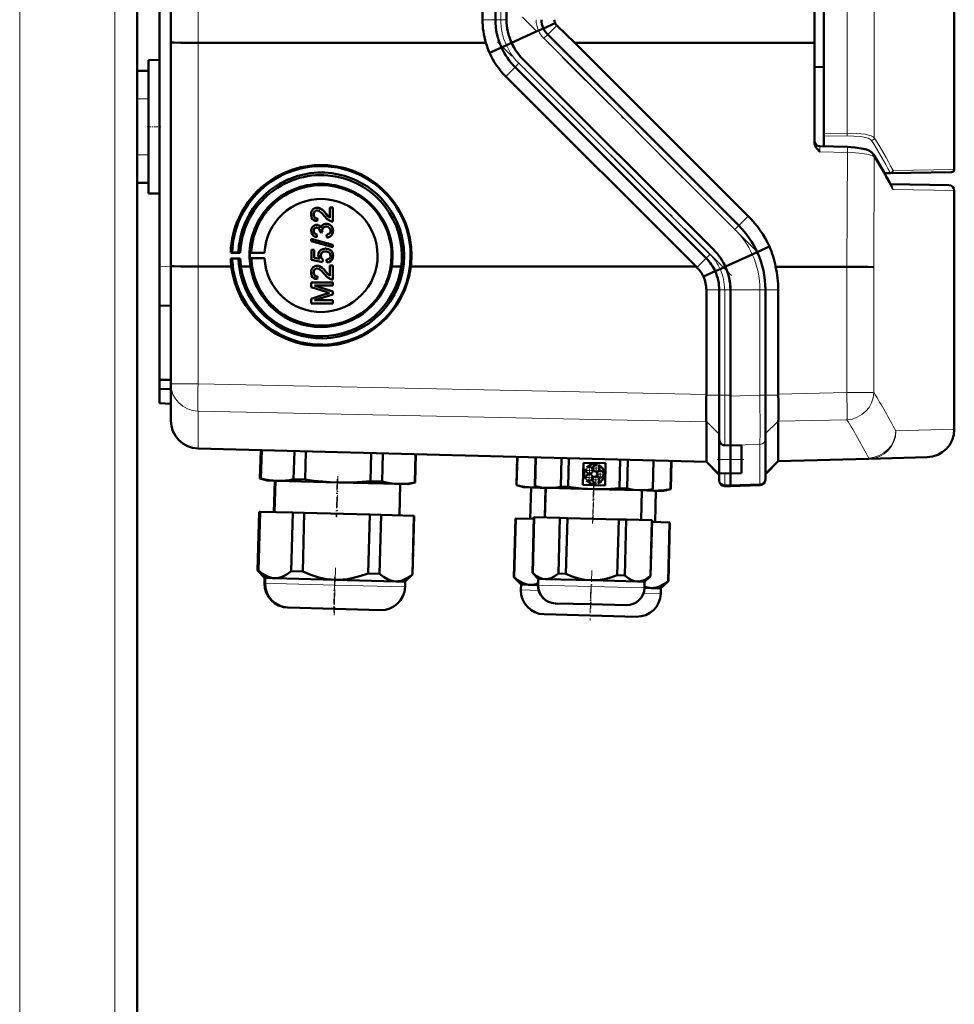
# Model space of a CAD drawing. Extents: x -1351 to 1763, y -1300 to 612.
# Tile 64 of 78: x 586 to 753, y 215 to 391. Entities that reach past the tile are written whole.
import ezdxf

# ---------------------------------------------------------------- set-up
doc = ezdxf.new("R2010")
doc.units = 0
doc.linetypes.add('DASHDOT', pattern=[18.5, 12, -3, 0.5, -3])

msp = doc.modelspace()

# ---------------------------------------------------------------- linework, layer by layer
at = {"color": 7, "linetype": 'DASHDOT', "lineweight": 18}
for p, q in [((585.6, -348.42), (585.6, 611.58)), ((602.6, -348.42), (602.6, 611.58)), ((717.2, 349.4), (675.42, 391.18)), ((712.79, 344.97), (671, 386.76))]:
    msp.add_line(p, q, dxfattribs=at)
at = {"color": 7, "lineweight": 18}
for p, q in [((585.6, -268.42), (585.6, 531.58)), ((602.6, -268.42), (602.6, 531.58)), ((738.31, 503.55), (738.31, 369.62)), ((733.44, 370.44), (733.44, 502.73)), ((617.47, 386.6), (617.47, 486.56)), ((671.57, 482.43), (671.57, 390.72)), ((668.3, 390.72), (670.6, 390.72)), ((671.57, 390.72), (670.6, 390.72)), ((671.57, 390.72), (672.6, 390.72)), ((679.18, 389.17), (679.18, 389.17)), ((681.57, 389.7), (679.95, 388.07)), ((679.26, 387.39), (679.95, 388.07)), ((713.41, 353.24), (679.26, 387.39)), ((617.47, 346.61), (617.47, 386.6)), ((671.69, 385.75), (671.69, 385.75)), ((672.46, 380.57), (674.12, 382.23)), ((674.8, 382.92), (674.12, 382.23)), ((708.94, 348.77), (674.8, 382.92)), ((606.6, 376.58), (608.6, 376.58)), ((729.31, 370.38), (733.44, 370.44)), ((733.44, 369.95), (729.31, 369.89)), ((606.6, 366.58), (608.6, 366.58)), ((733.49, 367.01), (728.57, 367.13)), ((733.42, 346.57), (733.49, 367.01)), ((738.31, 366.13), (738.24, 346.51)), ((741.13, 363.4), (740.07, 363.38)), ((741.74, 363.77), (752.6, 363.96)), ((741.39, 360.97), (741.37, 361)), ((752.6, 360.16), (741.66, 360.35)), ((715.78, 355.61), (714.09, 353.93)), ((713.41, 353.24), (714.09, 353.93)), ((708.94, 348.77), (708.26, 348.09)), ((717.38, 349.17), (717.38, 349.17)), ((706.6, 346.43), (708.26, 348.09)), ((610.6, 346.64), (612.6, 346.57)), ((617.47, 325.61), (617.47, 346.61)), ((709.89, 345.75), (709.89, 345.75)), ((733.42, 324.07), (733.42, 346.57)), ((738.24, 346.51), (738.24, 324.07)), ((708.3, 342.43), (710.6, 342.43)), ((710.6, 342.43), (711.57, 342.43)), ((711.57, 342.43), (712.6, 342.43)), ((711.57, 342.43), (711.57, 323.63)), ((717.88, 342.44), (712.6, 342.44)), ((717.88, 342.44), (718.85, 342.44)), ((717.88, 323.58), (717.88, 342.44)), ((721.14, 342.44), (718.85, 342.44)), ((617.47, 325.61), (612.6, 325.61)), ((617.47, 325.61), (708.3, 323.72)), ((733.42, 324.07), (721.14, 323.81)), ((733.42, 324.07), (738.24, 324.07)), ((708.3, 323.63), (710.6, 323.63)), ((711.57, 323.63), (710.6, 323.63)), ((711.57, 323.63), (712.6, 323.63)), ((711.57, 314.66), (711.57, 323.63)), ((712.6, 323.43), (717.88, 323.58)), ((718.85, 323.58), (717.88, 323.58)), ((721.14, 323.63), (718.85, 323.63)), ((708.3, 318.85), (617.47, 320.74)), ((617.47, 320.74), (617.47, 314.2)), ((708.3, 318.87), (710.6, 316.63)), ((721.14, 318.98), (718.85, 316.75)), ((721.14, 318.94), (733.42, 319.2)), ((742.17, 317.22), (752.6, 317.5)), ((617.47, 314.2), (708.3, 311.82)), ((617.47, 314.2), (617.47, 314.07)), ((711.57, 314.66), (712.6, 314.62)), ((711.57, 314.65), (711.57, 314.66)), ((717.88, 314.81), (712.6, 314.67)), ((717.88, 307.74), (717.88, 314.81)), ((708.3, 311.81), (710.6, 309.57)), ((710.6, 312.12), (712.6, 312.12)), ((714.6, 312.12), (712.6, 312.12)), ((721.14, 311.92), (718.85, 309.69)), ((737.34, 312.35), (721.14, 311.93)), ((737.34, 312.23), (737.34, 312.35)), ((711.57, 307.6), (711.57, 309.66)), ((711.57, 307.6), (712.6, 307.56)), ((711.57, 307.36), (711.57, 307.6)), ((717.88, 307.74), (712.6, 307.56)), ((717.88, 307.51), (717.88, 307.74)), ((629.41, 289.99), (629.35, 289.99)), ((629.47, 289.99), (629.41, 289.99)), ((631.14, 289.94), (629.46, 289.99)), ((641.96, 289.66), (631.14, 289.94)), ((654.46, 289.33), (641.96, 289.66)), ((676.83, 288.75), (675.16, 288.79)), ((678.34, 288.71), (676.83, 288.75)), ((678.24, 289.67), (678.21, 289.67)), ((687.74, 289.42), (678.24, 289.67)), ((697.24, 289.17), (687.74, 289.42)), ((700.15, 288.13), (697.06, 288.22))]:
    msp.add_line(p, q, dxfattribs=at)
at = {"color": 7, "lineweight": 50}
for p, q in [((729.31, 502.79), (729.31, 370.38)), ((606.6, 381.58), (606.6, 491.58)), ((612.6, 386.66), (612.6, 486.49)), ((727.6, 386.56), (727.6, 486.6)), ((668.3, 390.72), (668.3, 482.43)), ((670.6, 482.43), (670.6, 390.72)), ((672.6, 482.43), (672.6, 390.72)), ((610.6, 346.64), (610.6, 435.65)), ((752.6, 435.09), (752.6, 363.96)), ((679.18, 389.17), (678.3, 388.77)), ((681.27, 390.11), (679.18, 389.17)), ((684.82, 386.57), (681.57, 389.7)), ((678.3, 388.77), (673.49, 386.58)), ((714.09, 353.93), (679.95, 388.07)), ((612.6, 346.67), (612.6, 386.66)), ((668.91, 386.58), (617.47, 386.6)), ((669.54, 384.78), (671.69, 385.75)), ((671.69, 385.75), (672.57, 386.15)), ((672.57, 386.15), (673.51, 386.58)), ((727.6, 386.56), (684.82, 386.57)), ((715.78, 355.61), (684.82, 386.57)), ((727.6, 386.56), (727.6, 368.84)), ((608.6, 383.47), (610.6, 383.52)), ((608.6, 383.47), (610.6, 383.52)), ((608.6, 359.68), (608.6, 383.47)), ((708.26, 348.09), (674.12, 382.23)), ((709.67, 349.51), (675.53, 383.65)), ((709.67, 349.51), (675.53, 383.65)), ((729.31, 382.26), (727.6, 382.27)), ((606.6, 381.58), (608.6, 381.58)), ((606.6, 376.58), (606.6, 381.58)), ((608.6, 376.58), (608.6, 381.58)), ((706.45, 346.58), (672.46, 380.57)), ((606.6, 376.58), (606.6, 366.58)), ((608.6, 376.58), (608.6, 366.58)), ((729.31, 369.89), (729.31, 370.38)), ((729.31, 368.08), (729.31, 369.89)), ((728.57, 368.1), (729.31, 368.08)), ((728.57, 368.1), (733.49, 367.98)), ((606.6, 361.58), (606.6, 366.58)), ((608.6, 361.58), (608.6, 366.58)), ((741.26, 363.27), (740.14, 363.25)), ((752.11, 363.46), (741.26, 363.27)), ((606.6, -268.42), (606.6, 361.58)), ((606.6, 361.58), (608.6, 361.58)), ((741.19, 361.34), (751.62, 361.16)), ((608.6, 359.68), (610.6, 359.63)), ((752.6, 317.5), (752.6, 360.16)), ((638.12, 355.92), (638.13, 355.92)), ((638.4, 357.06), (638.4, 357.06)), ((638.74, 357.11), (638.75, 357.12)), ((640.32, 356.04), (640.33, 356.05)), ((640.33, 356.05), (641.04, 355.29)), ((641.04, 355.28), (641.04, 357.16)), ((641.04, 357.16), (641.53, 357.16)), ((641.04, 357.16), (641.05, 357.16)), ((641.05, 357.16), (641.54, 357.16)), ((641.53, 357.16), (641.53, 354.64)), ((641.53, 357.16), (641.54, 357.16)), ((641.54, 357.16), (641.54, 354.65)), ((638.37, 354.01), (638.38, 354.01)), ((638.66, 354.05), (638.67, 354.05)), ((638.82, 355.19), (638.77, 354.7)), ((638.82, 355.19), (638.77, 354.69)), ((638.77, 354.69), (638.77, 354.69)), ((638.82, 355.19), (638.82, 355.19)), ((640.01, 354.19), (640.02, 354.2)), ((640.37, 354.25), (640.38, 354.25)), ((641.53, 354.64), (641.54, 354.65)), ((638.12, 352.97), (638.13, 352.97)), ((638.72, 352.32), (638.67, 351.83)), ((638.72, 352.32), (638.68, 351.83)), ((638.72, 352.32), (638.72, 352.32)), ((639.26, 352.76), (639.27, 352.83)), ((639.7, 352.71), (639.26, 352.76)), ((639.65, 353.03), (639.66, 353.03)), ((639.7, 352.71), (639.71, 352.71)), ((640.45, 352.27), (640.45, 352.28)), ((640.49, 351.78), (640.45, 352.27)), ((641.58, 352.98), (641.59, 352.98)), ((637.68, 351.55), (641.53, 350.46)), ((637.68, 351.14), (637.68, 351.55)), ((637.68, 351.55), (637.69, 351.55)), ((641.53, 350.05), (637.68, 351.14)), ((637.69, 351.55), (641.54, 350.46)), ((638.67, 351.83), (638.68, 351.83)), ((640.8, 351.84), (640.81, 351.84)), ((641.53, 350.46), (641.53, 350.05)), ((641.53, 350.46), (641.54, 350.46)), ((641.54, 350.46), (641.54, 350.05)), ((623.3, 349.07), (623.57, 349.14)), ((625.02, 349.07), (623.3, 349.07)), ((623.57, 349.14), (624.69, 349.11)), ((624.69, 349.11), (625.02, 349.07)), ((626.74, 349.07), (626.99, 349.12)), ((629.35, 349.07), (626.74, 349.07)), ((626.99, 349.12), (629.35, 349.07)), ((637.73, 349.61), (638.22, 349.61)), ((637.73, 347.78), (637.73, 349.61)), ((637.73, 349.61), (637.74, 349.61)), ((637.74, 349.61), (638.23, 349.61)), ((638.22, 349.61), (638.22, 348.18)), ((638.22, 349.61), (638.23, 349.61)), ((638.23, 349.61), (638.23, 348.18)), ((639.41, 348.54), (639.42, 348.54)), ((639.74, 349.73), (639.75, 349.74)), ((640.21, 349.8), (640.22, 349.81)), ((641.11, 349.51), (641.12, 349.51)), ((641.53, 350.05), (641.54, 350.05)), ((641.58, 348.53), (641.59, 348.53)), ((716.5, 348.77), (711.69, 346.58)), ((717.38, 349.17), (716.5, 348.77)), ((719.56, 350.16), (717.38, 349.17)), ((623.57, 348.04), (623.3, 348.06)), ((623.3, 348.06), (625.02, 348.06)), ((624.69, 348.05), (623.57, 348.04)), ((625.02, 348.06), (624.69, 348.05)), ((626.99, 348.05), (626.74, 348.07)), ((626.74, 348.07), (629.35, 348.07)), ((629.35, 348.07), (626.99, 348.05)), ((639.7, 347.38), (637.73, 347.78)), ((638.22, 348.18), (639.22, 347.99)), ((638.22, 348.18), (638.23, 348.18)), ((638.23, 348.18), (639.22, 347.99)), ((638.74, 346.74), (638.75, 346.74)), ((639.75, 347.88), (639.7, 347.38)), ((639.7, 347.38), (639.71, 347.39)), ((639.76, 347.88), (639.71, 347.39)), ((639.75, 347.88), (639.76, 347.88)), ((640.49, 347.33), (640.45, 347.83)), ((640.45, 347.83), (640.45, 347.83)), ((640.82, 347.4), (640.82, 347.4)), ((641.04, 344.91), (641.04, 346.79)), ((641.04, 346.79), (641.53, 346.79)), ((641.04, 346.79), (641.05, 346.79)), ((641.05, 346.79), (641.54, 346.79)), ((641.53, 346.79), (641.53, 344.27)), ((641.53, 346.79), (641.54, 346.79)), ((641.54, 346.79), (641.54, 344.27)), ((610.6, 339.65), (610.6, 346.64)), ((612.6, 325.61), (612.6, 346.67)), ((617.47, 346.61), (623.42, 346.61)), ((626.83, 346.61), (625.13, 346.61)), ((638.12, 345.55), (638.13, 345.55)), ((638.4, 346.69), (638.4, 346.69)), ((640.32, 345.67), (640.33, 345.67)), ((640.33, 345.67), (641.04, 344.91)), ((653.76, 346.6), (652.07, 346.6)), ((655.48, 346.59), (669.89, 346.59)), ((669.89, 346.59), (706.45, 346.58)), ((706.6, 346.43), (706.45, 346.58)), ((707.79, 344.8), (709.89, 345.75)), ((709.89, 345.75), (710.77, 346.15)), ((710.77, 346.15), (711.71, 346.58)), ((720.67, 346.57), (733.42, 346.57)), ((637.68, 343.73), (641.53, 343.73)), ((637.68, 342.92), (637.68, 343.73)), ((637.68, 343.73), (637.69, 343.73)), ((637.69, 343.73), (641.54, 343.73)), ((638.28, 343.19), (641.54, 342.16)), ((638.82, 344.82), (638.77, 344.32)), ((638.82, 344.81), (638.77, 344.32)), ((638.77, 344.32), (638.77, 344.32)), ((638.82, 344.81), (638.82, 344.82)), ((641.53, 344.27), (641.54, 344.27)), ((641.53, 343.73), (641.53, 343.18)), ((641.53, 343.73), (641.54, 343.73)), ((641.53, 343.18), (641.54, 343.19)), ((641.54, 343.73), (641.54, 343.19)), ((640.34, 342.07), (637.68, 342.92)), ((637.68, 340.84), (640.38, 341.7)), ((637.69, 340.84), (640.39, 341.7)), ((638.27, 343.19), (641.53, 342.16)), ((641.53, 343.18), (638.27, 343.19)), ((641.53, 341.59), (638.27, 340.57)), ((641.53, 342.16), (641.53, 341.59)), ((641.53, 342.16), (641.54, 342.16)), ((641.53, 341.59), (641.54, 341.59)), ((641.54, 342.16), (641.54, 341.59)), ((708.3, 323.72), (708.3, 342.43)), ((710.6, 323.63), (710.6, 342.43)), ((712.6, 323.43), (712.6, 342.44)), ((712.6, 323.63), (712.6, 342.43)), ((718.85, 323.58), (718.85, 342.44)), ((721.14, 323.81), (721.14, 342.44)), ((637.68, 340.02), (637.68, 340.84)), ((637.68, 340.84), (637.69, 340.84)), ((641.53, 340.02), (637.68, 340.02)), ((638.27, 340.57), (641.53, 340.57)), ((638.28, 340.57), (641.54, 340.57)), ((641.53, 340.57), (641.53, 340.02)), ((641.53, 340.57), (641.54, 340.57)), ((641.53, 340.02), (641.54, 340.03)), ((641.54, 340.57), (641.54, 340.03)), ((612.6, 339.58), (610.6, 339.65)), ((610.6, 339.65), (610.6, 326.34)), ((610.6, 326.34), (612.6, 326.37)), ((610.6, 326.34), (610.6, 324.74)), ((612.6, 319.07), (612.6, 325.61)), ((610.6, 322.15), (610.6, 324.74)), ((610.6, 324.74), (612.6, 324.65)), ((610.6, 322.15), (612.6, 322.08)), ((708.3, 323.72), (708.3, 323.63)), ((710.6, 321.03), (710.6, 323.63)), ((712.6, 314.62), (712.6, 323.63)), ((712.6, 314.67), (712.6, 323.43)), ((718.85, 315.79), (718.85, 323.58)), ((721.14, 323.81), (721.14, 323.63)), ((710.6, 318.59), (710.6, 321.03)), ((708.3, 318.87), (708.3, 318.85)), ((708.3, 318.85), (708.3, 311.82)), ((710.6, 316.72), (710.6, 318.59)), ((721.14, 311.93), (721.14, 318.94)), ((710.6, 315.67), (710.6, 316.72)), ((710.6, 312.12), (710.6, 315.67)), ((718.85, 308.72), (718.85, 315.79)), ((708.3, 311.69), (617.47, 314.07)), ((628.54, 308.72), (628.67, 313.77)), ((628.54, 308.72), (628.67, 313.77)), ((628.54, 308.72), (628.67, 313.77)), ((628.59, 308.72), (628.72, 313.77)), ((628.6, 308.72), (628.73, 313.77)), ((628.65, 308.72), (628.78, 313.77)), ((628.65, 308.72), (628.79, 313.77)), ((628.71, 308.72), (628.84, 313.77)), ((634.55, 308.57), (634.68, 313.62)), ((636.6, 308.51), (636.74, 313.56)), ((711.57, 314.65), (712.6, 314.62)), ((712.6, 314.62), (714.6, 314.69)), ((712.6, 314.62), (712.6, 314.67)), ((712.6, 314.62), (712.6, 312.12)), ((712.6, 312.12), (712.6, 314.62)), ((714.6, 312.12), (714.6, 314.69)), ((648.29, 308.21), (648.43, 313.26)), ((650.35, 308.15), (650.48, 313.2)), ((656.19, 308), (656.33, 313.05)), ((656.24, 308), (656.38, 313.05)), ((674.35, 307.53), (674.48, 312.58)), ((674.4, 307.52), (674.53, 312.57)), ((677.63, 307.37), (677.76, 312.49)), ((677.66, 307.37), (677.79, 312.49)), ((677.68, 307.37), (677.82, 312.49)), ((682.27, 307.25), (682.41, 312.37)), ((683.62, 307.22), (683.75, 312.33)), ((686.23, 307.59), (686.34, 311.54)), ((686.34, 311.54), (690.3, 311.44)), ((692.79, 306.98), (692.92, 312.09)), ((694.13, 306.94), (694.27, 312.06)), ((698.72, 306.82), (698.85, 311.94)), ((698.75, 306.82), (698.88, 311.94)), ((701.89, 306.8), (702.02, 311.85)), ((701.94, 306.8), (702.07, 311.85)), ((708.3, 311.69), (710.6, 309.39)), ((710.6, 312.12), (710.6, 309.69)), ((712.6, 309.62), (712.6, 312.12)), ((712.6, 309.62), (712.6, 312.12)), ((714.6, 312.12), (714.6, 309.66)), ((721.14, 311.8), (718.85, 309.51)), ((721.14, 311.8), (737.34, 312.23)), ((721.14, 311.93), (721.14, 311.92)), ((747.73, 312.5), (737.34, 312.23)), ((686.85, 310.38), (686.74, 310.46)), ((686.95, 310.75), (687.06, 310.66)), ((688.65, 311.13), (688.69, 311.26)), ((689.03, 311.14), (688.99, 311.01)), ((690.3, 311.44), (690.19, 307.48)), ((629.83, 308.34), (628.54, 308.72)), ((628.54, 308.72), (628.59, 308.72)), ((629.83, 308.34), (628.54, 308.72)), ((628.63, 308.71), (628.59, 308.72)), ((628.6, 308.72), (628.65, 308.72)), ((629.89, 308.34), (628.6, 308.72)), ((628.69, 308.71), (628.65, 308.72)), ((628.65, 308.72), (628.71, 308.72)), ((629.94, 308.34), (628.65, 308.72)), ((629.89, 308.34), (629.83, 308.34)), ((629.94, 308.34), (629.89, 308.34)), ((631.62, 308.3), (629.94, 308.34)), ((631.18, 308.31), (631.03, 302.71)), ((631.18, 308.31), (631.03, 302.71)), ((631.18, 308.31), (631.03, 302.71)), ((631.24, 308.31), (631.09, 302.71)), ((631.29, 308.3), (631.15, 302.71)), ((642.44, 308.01), (631.62, 308.3)), ((634.55, 308.57), (636.6, 308.51)), ((653.26, 307.73), (642.44, 308.01)), ((648.29, 308.21), (650.35, 308.15)), ((654.94, 307.68), (656.24, 308)), ((656.19, 308), (656.24, 308)), ((686.69, 308.65), (686.8, 308.73)), ((687.01, 308.43), (686.89, 308.35)), ((690.05, 309.29), (689.91, 309.29)), ((689.92, 309.65), (690.06, 309.65)), ((710.6, 308.57), (710.6, 309.69)), ((710.6, 309.69), (712.6, 309.62)), ((710.6, 308.36), (710.6, 308.57)), ((714.6, 309.66), (712.6, 309.62)), ((712.6, 307.56), (712.6, 309.62)), ((712.6, 307.56), (712.6, 309.62)), ((718.85, 308.51), (718.85, 308.72)), ((654.94, 307.68), (653.26, 307.73)), ((653.59, 307.72), (653.44, 302.12)), ((674.35, 307.53), (674.4, 307.52)), ((675.64, 307.14), (674.35, 307.53)), ((677.31, 307.1), (675.64, 307.14)), ((676.99, 307.11), (676.84, 301.51)), ((678.7, 307.06), (677.31, 307.1)), ((677.63, 307.37), (677.65, 307.37)), ((678.67, 307.06), (677.63, 307.37)), ((677.66, 307.37), (677.68, 307.37)), ((678.7, 307.06), (677.66, 307.37)), ((678.7, 307.06), (678.67, 307.06)), ((679.97, 307.03), (678.7, 307.06)), ((679.57, 307.04), (679.43, 301.74)), ((679.6, 307.04), (679.46, 301.74)), ((688.19, 306.81), (679.97, 307.03)), ((682.27, 307.25), (683.62, 307.22)), ((690.19, 307.48), (686.23, 307.59)), ((696.42, 306.6), (688.19, 306.81)), ((688.6, 307.74), (688.56, 307.88)), ((688.91, 307.98), (688.95, 307.85)), ((692.79, 306.98), (694.13, 306.94)), ((697.69, 306.57), (696.42, 306.6)), ((696.79, 306.59), (696.65, 301.29)), ((697.69, 306.57), (698.75, 306.82)), ((698.96, 306.53), (697.69, 306.57)), ((698.72, 306.82), (698.75, 306.82)), ((700.63, 306.49), (698.96, 306.53)), ((699.28, 306.52), (699.13, 300.93)), ((700.63, 306.49), (701.94, 306.8)), ((701.89, 306.8), (701.94, 306.8)), ((711.57, 307.36), (712.6, 307.33)), ((712.6, 307.33), (712.6, 307.56)), ((712.6, 307.33), (712.6, 307.56)), ((717.88, 307.51), (712.6, 307.33)), ((628.11, 292.27), (628.38, 302.78)), ((628.11, 292.27), (628.38, 302.78)), ((628.11, 292.27), (628.38, 302.78)), ((628.43, 302.78), (628.16, 292.27)), ((628.17, 292.27), (628.44, 302.78)), ((628.49, 302.78), (628.22, 292.27)), ((628.22, 292.27), (628.5, 302.78)), ((628.55, 302.77), (628.27, 292.27)), ((628.43, 302.78), (628.38, 302.78)), ((628.43, 302.78), (628.44, 302.78)), ((628.49, 302.78), (628.44, 302.78)), ((628.55, 302.77), (628.5, 302.78)), ((628.55, 302.77), (634.4, 302.62)), ((634.4, 302.62), (634.12, 292.12)), ((636.45, 302.57), (634.4, 302.62)), ((636.45, 302.57), (636.17, 292.06)), ((636.45, 302.57), (648.14, 302.26)), ((648.14, 302.26), (647.86, 291.76)), ((650.19, 302.21), (648.14, 302.26)), ((650.19, 302.21), (649.92, 291.7)), ((650.19, 302.21), (656.04, 302.05)), ((656.04, 302.05), (655.76, 291.55)), ((655.81, 291.55), (656.09, 302.05)), ((656.09, 302.05), (656.04, 302.05)), ((673.92, 291.07), (674.19, 301.58)), ((674.24, 301.58), (673.97, 291.07)), ((674.24, 301.58), (674.19, 301.58)), ((674.24, 301.58), (677.47, 301.49)), ((677.22, 291.84), (677.48, 301.79)), ((677.25, 291.83), (677.51, 301.79)), ((677.54, 301.79), (677.28, 291.83)), ((677.51, 301.79), (677.48, 301.79)), ((677.54, 301.79), (677.51, 301.79)), ((677.54, 301.79), (682.12, 301.67)), ((682.12, 301.67), (681.86, 291.71)), ((683.47, 301.64), (682.12, 301.67)), ((683.47, 301.64), (683.21, 291.68)), ((683.47, 301.64), (692.64, 301.4)), ((692.64, 301.4), (692.38, 291.44)), ((693.99, 301.36), (692.64, 301.4)), ((693.99, 301.36), (693.73, 291.4)), ((693.99, 301.36), (698.57, 301.24)), ((698.57, 301.24), (698.31, 291.28)), ((698.34, 291.28), (698.6, 301.24)), ((698.6, 301.24), (698.57, 301.24)), ((698.59, 300.94), (701.73, 300.86)), ((701.73, 300.86), (701.46, 290.35)), ((701.51, 290.35), (701.78, 300.86)), ((701.78, 300.86), (701.73, 300.86)), ((629.37, 290.94), (628.11, 292.27)), ((628.11, 292.27), (628.16, 292.27)), ((629.37, 290.94), (628.11, 292.27)), ((629.37, 290.94), (628.11, 292.27)), ((628.2, 292.24), (628.16, 292.27)), ((628.17, 292.27), (628.22, 292.27)), ((629.43, 290.94), (628.17, 292.27)), ((628.26, 292.23), (628.22, 292.27)), ((628.22, 292.27), (628.27, 292.27)), ((629.49, 290.94), (628.22, 292.27)), ((629.37, 290.94), (629.35, 289.99)), ((629.37, 290.94), (629.35, 289.99)), ((629.37, 290.94), (629.35, 289.99)), ((629.43, 290.94), (629.37, 290.94)), ((629.43, 290.94), (629.41, 289.99)), ((629.49, 290.94), (629.43, 290.94)), ((629.49, 290.94), (629.46, 289.99)), ((631.16, 290.89), (629.49, 290.94)), ((641.98, 290.61), (631.16, 290.89)), ((634.12, 292.12), (636.17, 292.06)), ((652.81, 290.33), (641.98, 290.61)), ((647.86, 291.76), (649.92, 291.7)), ((654.48, 290.28), (655.81, 291.55)), ((655.76, 291.55), (655.81, 291.55)), ((673.92, 291.07), (673.97, 291.07)), ((675.18, 289.74), (673.92, 291.07)), ((677.22, 291.84), (677.25, 291.83)), ((678.24, 290.76), (677.22, 291.84)), ((677.25, 291.83), (677.28, 291.83)), ((678.27, 290.76), (677.25, 291.83)), ((678.24, 290.76), (678.21, 289.67)), ((678.27, 290.76), (678.24, 289.67)), ((678.27, 290.76), (678.24, 290.76)), ((679.54, 290.72), (678.27, 290.76)), ((687.77, 290.51), (679.54, 290.72)), ((681.86, 291.71), (683.21, 291.68)), ((695.99, 290.29), (687.77, 290.51)), ((692.38, 291.44), (693.73, 291.4)), ((697.26, 290.26), (698.34, 291.28)), ((698.31, 291.28), (698.34, 291.28)), ((654.48, 290.28), (652.81, 290.33)), ((654.48, 290.28), (654.46, 289.33)), ((675.18, 289.74), (675.16, 288.79)), ((676.86, 289.7), (675.18, 289.74)), ((678.21, 289.66), (676.86, 289.7)), ((697.26, 290.26), (695.99, 290.29)), ((697.26, 290.26), (697.24, 289.17)), ((698.5, 289.13), (697.24, 289.16)), ((700.18, 289.09), (698.5, 289.13)), ((700.18, 289.09), (700.15, 288.13)), ((700.18, 289.09), (701.51, 290.35)), ((701.46, 290.35), (701.51, 290.35)), ((633.53, 285.64), (633.48, 285.64)), ((633.59, 285.64), (633.53, 285.64)), ((650.11, 285.2), (633.59, 285.64)), ((681.36, 286.39), (681.33, 286.39)), ((687.66, 286.22), (681.36, 286.39)), ((693.95, 286.06), (687.66, 286.22)), ((695.8, 284.01), (679.29, 284.44))]:
    msp.add_line(p, q, dxfattribs=at)
at = {"color": 7, "linetype": 'DASHDOT', "lineweight": 18, "ltscale": 0.060001}
for p, q in [((606.4, 376.58), (608.8, 376.58)), ((606.4, 366.58), (608.8, 366.58))]:
    msp.add_line(p, q, dxfattribs=at)
at = {"color": 7, "linetype": 'DASHDOT', "lineweight": 18, "ltscale": 0.059999}
msp.add_line((608.4, 371.58), (610.8, 371.58), dxfattribs=at)
at = {"color": 7, "linetype": 'DASHDOT', "lineweight": 18, "ltscale": 0.119882}
msp.add_line((710.2, 312.12), (715, 312.12), dxfattribs=at)
at = {"color": 7, "linetype": 'DASHDOT', "lineweight": 18, "ltscale": 0.039001}
for p, q in [((688.19, 310.17), (686.63, 310.17)), ((688.16, 308.9), (686.6, 308.9)), ((689.35, 308.48), (687.79, 308.48)), ((688.57, 309.26), (688.57, 307.7))]:
    msp.add_line(p, q, dxfattribs=at)
at = {"color": 7, "linetype": 'DASHDOT', "lineweight": 18, "ltscale": 0.039}
for p, q in [((687.41, 310.95), (687.41, 309.39)), ((688.63, 311.31), (688.63, 309.75)), ((689.35, 310.26), (689.35, 308.7)), ((687.38, 309.68), (687.38, 308.12))]:
    msp.add_line(p, q, dxfattribs=at)
at = {"color": 7, "linetype": 'DASHDOT', "lineweight": 18, "ltscale": 0.038998}
for p, q in [((689.41, 310.53), (687.85, 310.53)), ((690.13, 309.48), (688.57, 309.48))]:
    msp.add_line(p, q, dxfattribs=at)
at = {"color": 7, "linetype": 'DASHDOT', "lineweight": 18, "ltscale": 0.168016}
for p, q in [((642.34, 308.58), (642.16, 301.86)), ((642.4, 308.57), (642.22, 301.86)), ((688.15, 307.38), (687.97, 300.66))]:
    msp.add_line(p, q, dxfattribs=at)
at = {"color": 7, "linetype": 'DASHDOT', "lineweight": 18, "ltscale": 0.183048}
msp.add_line((642.47, 309.12), (642.28, 301.8), dxfattribs=at)
at = {"color": 7, "linetype": 'DASHDOT', "lineweight": 18, "ltscale": 0.159016}
msp.add_line((688.18, 307.34), (688.01, 300.99), dxfattribs=at)
at = {"color": 7, "linetype": 'DASHDOT', "lineweight": 18, "ltscale": 0.171052}
msp.add_line((688.22, 307.79), (688.04, 300.95), dxfattribs=at)
at = {"color": 7, "linetype": 'DASHDOT', "lineweight": 18, "ltscale": 0.212292}
msp.add_line((642.04, 292.77), (641.82, 284.28), dxfattribs=at)
at = {"color": 7, "linetype": 'DASHDOT', "lineweight": 18, "ltscale": 0.168715}
msp.add_line((687.81, 292.24), (687.64, 285.49), dxfattribs=at)
at = {"color": 7, "linetype": 'DASHDOT', "lineweight": 18, "ltscale": 0.159001}
msp.add_line((641.88, 291.14), (641.72, 284.78), dxfattribs=at)
at = {"color": 7, "linetype": 'DASHDOT', "lineweight": 18, "ltscale": 0.133699}
msp.add_line((641.92, 290.21), (641.78, 284.87), dxfattribs=at)
at = {"color": 7, "linetype": 'DASHDOT', "lineweight": 18, "ltscale": 0.143425}
msp.add_line((687.67, 289.05), (687.52, 283.31), dxfattribs=at)
at = {"color": 7, "linetype": 'DASHDOT', "lineweight": 18, "ltscale": 0.100909}
msp.add_line((687.72, 289.84), (687.62, 285.8), dxfattribs=at)
at = {"color": 7, "lineweight": 50}
for points in [[(612.6, 386.66), (612.6, 386.66), (612.6, 386.66), (612.61, 386.66), (612.67, 386.65), (613.23, 386.63), (614.4, 386.61), (617.47, 386.6)], [(675.53, 383.65), (675.05, 384.16), (674.61, 384.71), (674.21, 385.29), (673.84, 385.92), (673.51, 386.58)], [(728.57, 367.13), (728.09, 367.65), (727.88, 367.94), (727.73, 368.22), (727.63, 368.52), (727.6, 368.84)], [(738.18, 366.64), (737.88, 366.99), (737.46, 367.27), (736.9, 367.5), (736.04, 367.72), (734.84, 367.9), (733.49, 367.98)], [(654.3, 348.58), (654.23, 349.99), (654.03, 351.38), (653.82, 352.29), (653.51, 353.34), (653, 354.64), (652.58, 355.49), (652.12, 356.31), (651.29, 357.52), (650.56, 358.42), (650.02, 358.99), (649.46, 359.53), (648.59, 360.26), (647.72, 360.89), (646.7, 361.51), (645.57, 362.09), (644.97, 362.34), (643.65, 362.79), (642.28, 363.13), (641.35, 363.27), (640.1, 363.38), (638.85, 363.38), (637.51, 363.26), (636.43, 363.07), (635.3, 362.79), (634.34, 362.47), (633.4, 362.08), (632.74, 361.76), (632.04, 361.38), (631.13, 360.81), (630.26, 360.17), (629.45, 359.47), (628.45, 358.45), (627.84, 357.73), (627.28, 356.97), (626.59, 355.86), (626.49, 355.67), (625.9, 354.47), (625.43, 353.23), (625.05, 351.88), (624.85, 350.79), (624.78, 350.33), (624.69, 349.11)], [(637.68, 355.93), (637.7, 356.21), (637.76, 356.42), (637.85, 356.62), (638.03, 356.84), (638.27, 357.01), (638.4, 357.06)], [(638.77, 354.69), (638.41, 354.77), (638.08, 354.94), (637.95, 355.07), (637.77, 355.39), (637.69, 355.75), (637.68, 355.93)], [(638.56, 356.59), (638.4, 356.51), (638.23, 356.32), (638.14, 356.08), (638.12, 355.92)], [(638.12, 355.92), (638.18, 355.58), (638.31, 355.39), (638.49, 355.25), (638.71, 355.19), (638.82, 355.19)], [(638.56, 356.59), (638.4, 356.51), (638.27, 356.38), (638.18, 356.22), (638.13, 355.92)], [(638.13, 355.92), (638.16, 355.7), (638.22, 355.53), (638.39, 355.32), (638.63, 355.21), (638.82, 355.19)], [(638.74, 357.11), (638.94, 357.1), (639.31, 356.97), (639.64, 356.75), (639.93, 356.48), (640.32, 356.04)], [(638.75, 357.12), (639.04, 357.08), (639.38, 356.94), (639.64, 356.77), (640.05, 356.37), (640.33, 356.05)], [(640.09, 355.58), (639.51, 356.22), (639.37, 356.34), (639.08, 356.54), (638.75, 356.62)], [(641.19, 354.69), (640.93, 354.81), (640.57, 355.06), (640.09, 355.58)], [(640.32, 356.04), (640.73, 355.56), (641.04, 355.28)], [(637.68, 352.96), (637.71, 353.22), (637.86, 353.6), (637.98, 353.76), (638.13, 353.89), (638.37, 354.01)], [(638.66, 354.05), (638.85, 354.03), (639.04, 353.96), (639.2, 353.84), (639.38, 353.61), (639.42, 353.52)], [(638.67, 354.05), (638.86, 354.03), (639.04, 353.96), (639.21, 353.85), (639.33, 353.7), (639.43, 353.54)], [(639.42, 353.52), (639.48, 353.7), (639.63, 353.94), (639.76, 354.07), (640.01, 354.19)], [(640.37, 354.25), (640.57, 354.23), (640.94, 354.11), (641.25, 353.87), (641.47, 353.54), (641.57, 353.16), (641.58, 352.98)], [(641.14, 352.99), (641.13, 353.12), (641.06, 353.35), (640.92, 353.54), (640.72, 353.68), (640.48, 353.75), (640.37, 353.75)], [(640.38, 354.25), (640.77, 354.19), (641, 354.08), (641.21, 353.92), (641.37, 353.73), (641.54, 353.37), (641.59, 352.98)], [(638.67, 351.83), (638.35, 351.92), (638.07, 352.09), (637.85, 352.33), (637.72, 352.63), (637.68, 352.96)], [(638.49, 353.53), (638.31, 353.42), (638.18, 353.25), (638.13, 353.04), (638.12, 352.97)], [(638.12, 352.97), (638.15, 352.78), (638.29, 352.52), (638.44, 352.41), (638.72, 352.32)], [(638.5, 353.53), (638.29, 353.4), (638.16, 353.19), (638.13, 352.97)], [(638.13, 352.97), (638.16, 352.78), (638.23, 352.61), (638.35, 352.48), (638.51, 352.38), (638.72, 352.32)], [(639.27, 352.83), (639.24, 353.04), (639.12, 353.33), (638.97, 353.48), (638.88, 353.53), (638.68, 353.56)], [(640.12, 353.72), (639.96, 353.64), (639.83, 353.52), (639.73, 353.37), (639.66, 353.12), (639.65, 353.03)], [(640.12, 353.72), (639.98, 353.65), (639.78, 353.45), (639.67, 353.18), (639.66, 353.03)], [(640.63, 352.32), (640.85, 352.42), (641.01, 352.56), (641.12, 352.81), (641.14, 352.99)], [(641.58, 352.98), (641.55, 352.68), (641.45, 352.4), (641.28, 352.16), (641.06, 351.97), (640.8, 351.84)], [(641.59, 352.98), (641.55, 352.63), (641.46, 352.4), (641.32, 352.19), (641.05, 351.96), (640.81, 351.84)], [(638.96, 348.67), (639, 348.95), (639.1, 349.21), (639.27, 349.44), (639.49, 349.61), (639.74, 349.73)], [(639.22, 347.99), (639.06, 348.24), (638.98, 348.52), (638.96, 348.67)], [(639.88, 349.26), (639.64, 349.12), (639.52, 348.98), (639.44, 348.81), (639.41, 348.54)], [(639.41, 348.54), (639.46, 348.23), (639.58, 348.03), (639.75, 347.88)], [(639.89, 349.26), (639.65, 349.13), (639.52, 348.98), (639.45, 348.79), (639.42, 348.54)], [(639.42, 348.54), (639.43, 348.38), (639.54, 348.09), (639.76, 347.88)], [(640.21, 349.8), (640.5, 349.78), (640.87, 349.66), (641.11, 349.51)], [(640.22, 349.81), (640.42, 349.79), (640.78, 349.7), (641.12, 349.51)], [(641.14, 348.53), (641.1, 348.8), (640.96, 349.03), (640.87, 349.12), (640.63, 349.25), (640.37, 349.3), (640.24, 349.31)], [(640.66, 347.88), (640.82, 347.95), (640.96, 348.05), (641.06, 348.2), (641.12, 348.36), (641.14, 348.53)], [(641.59, 348.53), (641.55, 348.18), (641.39, 347.83), (641.13, 347.56), (640.82, 347.4)], [(641.58, 348.53), (641.55, 348.24), (641.46, 347.96), (641.3, 347.72), (641.08, 347.52), (640.82, 347.4)], [(641.11, 349.51), (641.35, 349.27), (641.47, 349.08), (641.54, 348.86), (641.58, 348.53)], [(641.12, 349.51), (641.29, 349.36), (641.42, 349.18), (641.52, 348.97), (641.57, 348.76), (641.59, 348.53)], [(638.74, 346.74), (638.94, 346.73), (639.31, 346.6), (639.64, 346.38), (639.93, 346.11), (640.32, 345.67)], [(638.75, 346.74), (639.04, 346.71), (639.38, 346.57), (639.64, 346.39), (640.05, 346), (640.33, 345.67)], [(612.6, 346.67), (612.6, 346.67), (612.6, 346.67), (612.61, 346.67), (612.67, 346.66), (613.23, 346.64), (614.4, 346.62), (617.47, 346.61)], [(637.68, 345.56), (637.7, 345.84), (637.76, 346.05), (637.85, 346.25), (638.03, 346.47), (638.27, 346.63), (638.4, 346.69)], [(638.77, 344.32), (638.41, 344.4), (638.08, 344.57), (637.95, 344.7), (637.77, 345.02), (637.69, 345.38), (637.68, 345.56)], [(638.56, 346.22), (638.4, 346.14), (638.23, 345.95), (638.14, 345.71), (638.12, 345.55)], [(638.12, 345.55), (638.18, 345.21), (638.31, 345.02), (638.49, 344.88), (638.71, 344.82), (638.82, 344.81)], [(638.56, 346.22), (638.4, 346.14), (638.27, 346), (638.18, 345.85), (638.13, 345.55)], [(638.13, 345.55), (638.16, 345.33), (638.22, 345.16), (638.39, 344.95), (638.63, 344.84), (638.82, 344.82)], [(640.09, 345.21), (639.51, 345.85), (639.37, 345.97), (639.08, 346.17), (638.75, 346.25)], [(641.19, 344.32), (640.93, 344.44), (640.57, 344.69), (640.09, 345.21)], [(640.32, 345.67), (640.73, 345.19), (641.04, 344.91)], [(738.24, 346.51), (737.24, 346.54), (735.13, 346.56)], [(708.27, 320.61), (708.29, 319.02), (708.3, 318.87)], [(721.2, 320.7), (721.18, 319.49), (721.14, 318.98)], [(631.62, 308.3), (630.89, 308.34), (630.17, 308.42), (629.44, 308.55), (628.71, 308.72)], [(634.55, 308.57), (633.81, 308.44), (633.07, 308.35), (632.35, 308.3), (631.62, 308.3)], [(642.44, 308.01), (641.08, 308.07), (639.72, 308.16), (638.17, 308.31), (636.6, 308.51)], [(648.29, 308.21), (646.72, 308.09), (645.17, 308.02), (643.8, 308), (642.44, 308.01)], [(653.26, 307.73), (652.54, 307.77), (651.81, 307.86), (651.09, 307.98), (650.35, 308.15)], [(656.19, 308), (655.45, 307.87), (654.72, 307.78), (653.99, 307.73), (653.26, 307.73)], [(677.31, 307.1), (676.59, 307.14), (675.86, 307.23), (675.14, 307.35), (674.4, 307.52)], [(679.97, 307.03), (678.83, 307.13), (677.68, 307.37)], [(682.27, 307.25), (681.11, 307.07), (679.97, 307.03)], [(688.19, 306.81), (685.92, 306.95), (683.62, 307.22)], [(692.79, 306.98), (690.47, 306.83), (688.19, 306.81)], [(696.42, 306.6), (695.28, 306.7), (694.13, 306.94)], [(698.72, 306.82), (697.56, 306.64), (696.42, 306.6)], [(701.89, 306.8), (701.14, 306.67), (700.41, 306.58), (699.68, 306.54), (698.96, 306.53)], [(631.16, 290.89), (630.79, 290.92), (630.43, 291), (630.06, 291.12), (629.7, 291.27), (628.99, 291.7), (628.27, 292.27)], [(634.12, 292.12), (633.38, 291.59), (632.64, 291.2), (632.27, 291.06), (631.9, 290.96), (631.53, 290.91), (631.16, 290.89)], [(641.98, 290.61), (641.26, 290.65), (640.54, 290.73), (639.8, 290.86), (639.06, 291.03), (637.61, 291.47), (636.17, 292.06)], [(647.86, 291.76), (646.4, 291.24), (644.93, 290.87), (644.18, 290.74), (643.43, 290.65), (642.71, 290.61), (641.98, 290.61)], [(652.81, 290.33), (652.44, 290.36), (652.07, 290.43), (651.71, 290.55), (651.35, 290.71), (650.63, 291.13), (649.92, 291.7)], [(655.76, 291.55), (655.02, 291.02), (654.28, 290.63), (653.92, 290.49), (653.55, 290.39), (653.18, 290.34), (652.81, 290.33)], [(676.86, 289.7), (676.49, 289.73), (676.12, 289.8), (675.76, 289.92), (675.4, 290.08), (674.68, 290.5), (673.97, 291.07)], [(679.54, 290.72), (679.03, 290.79), (678.52, 290.97), (678.02, 291.25), (677.65, 291.52), (677.28, 291.83)], [(681.86, 291.71), (681.48, 291.42), (681.09, 291.17), (680.57, 290.92), (680.06, 290.77), (679.54, 290.72)], [(687.77, 290.51), (686.61, 290.61), (685.47, 290.84), (684.34, 291.21), (683.21, 291.68)], [(692.38, 291.44), (691.23, 291.02), (690.08, 290.72), (688.93, 290.55), (687.77, 290.51)], [(695.99, 290.29), (695.48, 290.36), (694.97, 290.54), (694.47, 290.82), (694.1, 291.09), (693.73, 291.4)], [(698.31, 291.28), (697.92, 290.99), (697.54, 290.74), (697.02, 290.49), (696.51, 290.34), (695.99, 290.29)], [(701.46, 290.35), (700.72, 289.82), (699.98, 289.43), (699.61, 289.29), (699.24, 289.2), (698.87, 289.14), (698.5, 289.13)]]:
    msp.add_lwpolyline(points, dxfattribs=at)
at = {"color": 7, "lineweight": 18}
for points in [[(674.8, 382.92), (674.27, 383.49), (673.78, 384.09), (673.33, 384.74), (672.93, 385.43), (672.57, 386.15)], [(733.44, 370.44), (735.13, 370.4), (735.94, 370.33), (736.69, 370.23), (737.28, 370.1), (737.76, 369.96), (738.11, 369.8), (738.31, 369.62)], [(737.82, 369.14), (737.71, 369.26), (737.53, 369.38), (737.21, 369.52), (736.78, 369.65), (735.82, 369.83), (734.67, 369.93), (733.44, 369.95)], [(728.57, 368.1), (728.57, 368.1), (728.57, 368.1), (728.57, 368.08), (728.56, 367.94), (728.57, 367.13)], [(738.31, 366.13), (738.17, 366.25), (737.96, 366.37), (737.25, 366.6), (736.21, 366.8), (734.92, 366.94), (733.49, 367.01)], [(733.42, 319.2), (733.43, 319.49), (733.45, 320.43), (733.42, 324.07)], [(717.88, 323.58), (717.89, 317.04), (717.88, 314.81)]]:
    msp.add_lwpolyline(points, dxfattribs=at)
at = {"color": 7, "lineweight": 50}
for centre, radius, start, end in [((682.6, 390.72), 14.3, 180.0034, 196.8325), ((682.53, 390.72), 11.93, 179.9912, 204.6124), ((682.73, 390.72), 10.13, 180.0163, 204.1522), ((682.47, 390.72), 9.87, 179.9823, 204.7977), ((682.66, 390.72), 3.82, 180.0245, 204.0528), ((682.58, 390.72), 1.45, 179.9327, 204.6586), ((682.65, 390.78), 3.83, 204.8681, 225.0152), ((682.61, 390.77), 1.49, 205.8875, 225.8639), ((682.55, 390.31), 14.14, 195.3191, 203.0612), ((682.54, 390.66), 11.91, 204.3336, 224.9966), ((682.72, 390.84), 10.17, 204.788, 225.0057), ((682.61, 390.73), 14.36, 204.4878, 225.001), ((728.6, 369.1), 1, 179.9993, 268.6437), ((728.6, 369.1), 1, 180.0021, 268.6398), ((635.25, 304.56), 120.2, 27.9904, 31.0953), ((639.44, 348.61), 16.14, 85.5889, 178.3371), ((639.43, 348.58), 16.17, 359.9435, 85.585), ((639.44, 348.51), 14.43, 85.0659, 177.7672), ((639.43, 348.49), 14.45, 0.312, 85.0622), ((637.7, 305.91), 117.4, 28.1721, 29.2356), ((752.1, 363.96), 0.5, 270.9986, 359.9999), ((639.44, 348.6), 12.77, 89.9766, 180.1277), ((639.52, 348.6), 12.54, 77.7341, 177.5936), ((639.44, 348.58), 12.79, 359.9426, 89.9664), ((639.51, 348.59), 12.55, 359.9975, 77.7221), ((751.6, 360.16), 1, 0, 89.0007), ((639.51, 348.59), 15.95, 133.5303, 178.0404), ((638.74, 356.03), 1.08, 89.4555, 108.1095), ((638.73, 356.03), 1.08, 89.4465, 108.1247), ((638.75, 355.98), 0.638, 89.7737, 107.2949), ((702.58, 342.42), 18.66, 24.4867, 44.9923), ((638.65, 353.15), 0.904, 89.606, 108.1191), ((638.66, 353.15), 0.902, 89.5915, 108.1556), ((640.36, 353.07), 1.17, 89.4236, 107.3191), ((640.37, 353.08), 1.17, 89.4214, 107.3104), ((640.36, 352.95), 0.802, 89.5828, 107.4914), ((641.5, 355.61), 0.973, 251.1916, 271.7093), ((702.66, 342.5), 16.16, 24.3776, 45.0045), ((638.67, 353), 0.554, 89.0245, 108.1621), ((640.89, 353.08), 1.24, 182.0278, 197.0121), ((640.9, 353.08), 1.24, 181.9994, 197.0329), ((640.12, 353.88), 1.64, 281.5641, 288.0736), ((640.12, 353.87), 1.63, 281.5563, 288.1165), ((640.37, 353.17), 1.4, 275.236, 287.9622), ((639.46, 348.6), 12.79, 180.1164, 188.9483), ((640.2, 348.31), 1.49, 89.4016, 107.5991), ((640.2, 348.31), 1.49, 89.4028, 107.595), ((639.49, 348.57), 14.81, 271.0048, 359.9869), ((639.51, 348.58), 15.95, 270.9575, 359.9973), ((639.52, 348.58), 12.54, 271.2165, 359.9891), ((640.22, 348.17), 1.14, 89.1562, 107.3687), ((639.44, 348.58), 12.78, 351.0886, 359.9376), ((639.44, 348.49), 14.45, 352.4735, 0.293), ((639.44, 348.58), 16.16, 352.9484, 359.9382), ((702.72, 342.56), 9.82, 24.1542, 45.0167), ((702.47, 342.31), 10.18, 24.789, 44.978), ((702.66, 342.44), 16.19, 359.9985, 24.563), ((702.81, 343.02), 18.21, 17.1703, 23.0793), ((639.46, 348.6), 16.17, 181.9306, 187.0903), ((639.46, 348.51), 14.45, 181.7893, 187.5656), ((638.74, 345.66), 1.08, 89.4555, 108.1095), ((638.73, 345.66), 1.08, 89.4465, 108.1247), ((640.26, 349.13), 1.32, 278.2728, 287.8265), ((640.26, 349.13), 1.32, 278.2752, 287.8133), ((640.39, 348.68), 1.35, 274.6393, 288.5835), ((702.53, 342.37), 8.09, 24.6745, 44.9878), ((702.4, 342.89), 18.64, 11.4167, 17.1865), ((639.45, 348.55), 16.15, 186.8994, 353.0436), ((639.52, 348.59), 15.95, 193.0967, 270.9406), ((639.49, 348.58), 14.81, 193.1817, 270.9887), ((639.45, 348.59), 14.45, 187.9036, 352.057), ((639.45, 348.55), 12.77, 188.7607, 351.2), ((639.52, 348.59), 12.55, 193.5685, 271.2004), ((638.75, 345.61), 0.638, 89.7737, 107.2949), ((702.63, 342.3), 5.73, 25.792, 46.1466), ((702.54, 342.43), 8.06, 0.0015, 24.2781), ((702.71, 342.44), 9.88, 359.9974, 24.7752), ((702.48, 342.43), 10.12, 0.0052, 24.1687), ((702.6, 342.44), 18.54, 359.9997, 12.9008), ((732.68, -5.27), 351.84, 89.6008, 89.8798), ((641.5, 345.24), 0.973, 251.1916, 271.7093), ((702.61, 342.44), 5.69, 359.9767, 24.5045), ((648.96, 368.82), 28.11, 252.1327, 253.4381), ((650.04, 311.27), 31.93, 106.5511, 107.6126), ((650.21, 310.76), 32.47, 106.5561, 107.5999), ((909.41, 319.95), 201.15, 178.9509, 179.811), ((637.15, 320.39), 84.05, 0.2135, 2.211), ((617.6, 319.07), 5, 180, 268.5), ((747.6, 317.5), 5, 271.5, 360), ((711.66, 315.67), 1.05, 179.9715, 201.1285), ((711.62, 315.66), 1.02, 201.1544, 222.9836), ((711.6, 315.63), 0.981, 222.9242, 268.3076), ((688.27, 309.51), 1.8, 148.2392, 208.7608), ((687.41, 310.17), 0.6, 159.9576, 125.0424), ((688.27, 309.51), 1.8, 76.2392, 136.7608), ((688.63, 310.53), 0.6, 87.9576, 53.0424), ((689.35, 309.48), 0.6, 15.9576, 341.0424), ((688.27, 309.51), 1.8, 4.2392, 64.7608), ((687.38, 308.9), 0.6, 231.9576, 197.0424), ((688.27, 309.51), 1.8, 220.2392, 280.7608), ((688.57, 308.48), 0.6, 303.9576, 269.0424), ((688.27, 309.51), 1.8, 292.2392, 352.7608), ((711.6, 308.36), 1, 180, 268), ((717.85, 308.51), 1, 272, 0), ((677.62, 318.98), 11.88, 268.5262, 274.0693), ((699.27, 318.39), 11.86, 263.2499, 268.4781), ((633.59, 289.88), 4.24, 178.5, 268.5), ((633.59, 289.88), 4.24, 178.5, 268.5), ((633.59, 289.88), 4.24, 178.5, 268.5), ((633.65, 289.88), 4.24, 178.5, 268.5), ((633.7, 289.87), 4.24, 178.5, 268.5), ((650.22, 289.44), 4.24, 268.5, 358.5), ((679.4, 288.68), 4.24, 178.5, 268.5), ((676.91, 293.14), 3.45, 269.0735, 292.2872), ((681.41, 289.59), 3.2, 178.5, 268.5), ((681.44, 289.58), 3.2, 178.5, 268.5), ((694.04, 289.26), 3.2, 268.5, 358.5), ((698.62, 292.53), 3.41, 246.1838, 268.0276), ((695.91, 288.25), 4.24, 268.5, 358.5)]:
    msp.add_arc(centre, radius, start, end, dxfattribs=at)
at = {"color": 7, "lineweight": 18}
for centre, radius, start, end in [((682.5, 390.72), 11.9, 179.988, 204.6777), ((682.47, 390.72), 10.91, 179.9848, 204.7636), ((682.73, 390.72), 4.85, 180.043, 203.8146), ((682.7, 390.72), 3.85, 180.0418, 203.8464), ((682.68, 390.81), 3.87, 205.0627, 225.0198), ((682.71, 390.83), 4.87, 205.0947, 225.0205), ((682.51, 390.63), 11.87, 204.2697, 224.9937), ((737.8, 369.65), 0.511, 272.6008, 357.3551), ((641.58, 309.96), 113.65, 28.3251, 31.666), ((641.08, 309.48), 113.66, 28.317, 31.6572), ((737.37, 366.16), 0.94, 358.0385, 30.9873), ((636.27, 304.54), 119.18, 28.0057, 31.1115), ((741.11, 363.91), 0.509, 272.2685, 357.5355), ((741.24, 363.77), 0.498, 271.2398, 0.2556), ((740.66, 360.35), 1, 359.9293, 49.143), ((740.55, 360.53), 0.942, 358.2907, 27.9076), ((702.69, 342.52), 16.12, 24.3314, 45.0073), ((702.72, 342.55), 15.12, 24.2733, 45.0106), ((702.47, 342.31), 9.15, 24.8226, 44.9755), ((702.71, 342.44), 15.17, 359.9976, 24.6622), ((702.68, 342.44), 16.16, 359.998, 24.607), ((702.5, 342.34), 8.14, 24.7711, 44.9801), ((702.51, 342.43), 8.09, 0.0039, 24.1859), ((702.48, 342.43), 9.08, 0.0058, 24.1366), ((643.98, 265.26), 111.09, 27.8882, 31.9614), ((638.99, 260.48), 111.19, 27.8072, 31.8733)]:
    msp.add_arc(centre, radius, start, end, dxfattribs=at)
for centre, major_axis, ratio, start_param, end_param in [((733.43, 370.44), (-0.007, 0.5), 0.017451, 3.368485, 4.712147), ((733.47, 366.98), (-0.024, -1), 0.025555, 1.597592, 3.141504), ((741.23, 368.31), (0.02, -5.04), 0.109518, 6.058738, 6.284639), ((741.81, 375.3), (-0.06, -11.53), 0.076768, 6.143382, 6.284987), ((741.73, 375.58), (-0.07, -15.23), 0.077407, 6.139964, 6.282205), ((617.6, 325.61), (-5, 0), 0.97437, 0, 1.544616), ((617.6, 325.61), (0.1, 5), 0.026171, 1.571341, 2.9147), ((733.29, 324.07), (4.25, 2.64), 0.966087, 4.198567, 5.71202), ((617.6, 319.07), (-5, 0), 0.97437, 0, 1.544616), ((737.21, 317.22), (0.13, -5), 0.992889, 0, 1.544802), ((737.21, 317.22), (4.42, 2.33), 0.968463, 4.267216, 5.785236), ((717.85, 315.79), (-1, 0), 0.97437, 1.605703, 3.141593), ((711.6, 308.57), (1, 0), 0.97437, 3.141593, 4.677482), ((717.85, 308.72), (-1, 0), 0.97437, 1.605703, 3.141593)]:
    msp.add_ellipse(centre, major_axis=major_axis, ratio=ratio, start_param=start_param, end_param=end_param, dxfattribs=at)
at = {"color": 7, "lineweight": 50}
for centre, major_axis, ratio, start_param, end_param in [((639.51, 348.59), (5.05, -15.13), 0.999639, 1.248762, 3.579201), ((639.45, 348.57), (-3.2, 9.59), 0.999619, 4.390825, 7.482938), ((639.46, 348.57), (-4.03, 12.08), 0.999619, 1.210373, 1.288914), ((639.45, 348.57), (-3.2, 9.59), 0.999619, 1.298712, 4.390597), ((639.52, 348.59), (-3.97, 11.9), 0.999619, 4.390179, 4.390408), ((639.47, 348.57), (-4.69, 14.07), 0.999619, 4.390597, 4.390891), ((639.51, 348.59), (-5.04, 15.13), 0.999619, 4.390323, 4.390597), ((639.51, 348.59), (-5.04, 15.13), 0.999619, 1.283703, 1.477802), ((639.48, 348.58), (-4.68, 14.05), 0.999619, 1.285175, 1.479249), ((639.52, 348.59), (-3.97, 11.9), 0.999619, 1.292492, 1.486042), ((639.45, 348.57), (-5.11, 15.33), 0.999619, 4.268248, 4.268557), ((721.01, 323.81), (0.1, -5), 0.026171, 0.226893, 0.262481), ((708.43, 316.69), (-0.13, -5), 0.002982, 6.056371, 6.280619), ((721.01, 316.8), (0.13, -5), 0.002982, 0.005096, 0.221719)]:
    msp.add_ellipse(centre, major_axis=major_axis, ratio=ratio, start_param=start_param, end_param=end_param, dxfattribs=at)

doc.saveas('drawing.dxf')
